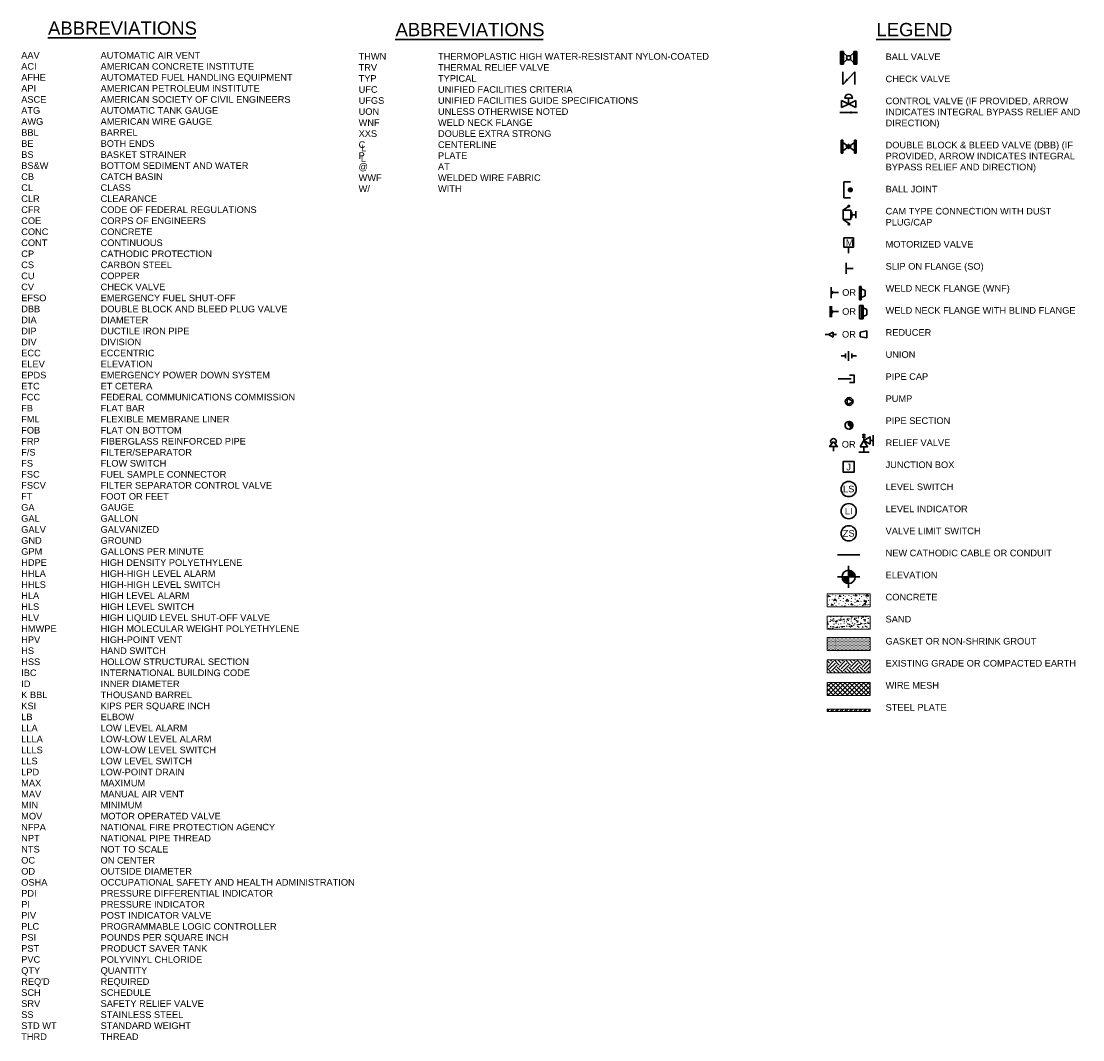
# Model space of a CAD drawing. Header units: inches. Extents: x 0.2 to 37.8, y -7.4 to 11.9.
# Tile 1 of 2: x 0.2 to 20.3, y -7.4 to 11.8. Entities that reach past the tile are written whole.
import ezdxf

# ---------------------------------------------------------------- set-up
doc = ezdxf.new("R2010")
doc.units = ezdxf.units.IN
doc.header["$MEASUREMENT"] = 0
for name, color, linetype, lineweight in [('G-ANNO-PATT', 250, 'Continuous', 0), ('G-ANNO-SYMB', 5, 'Continuous', 30), ('G-ANNO-TEXT', 2, 'Continuous', 30), ('M-DETL-XLGT', 1, 'Continuous', 0)]:
    doc.layers.add(name, color=color, linetype=linetype, lineweight=lineweight)
doc.styles.add('AEC_AC_40Text-LeftTop_FullScale', font='arial.ttf', dxfattribs={"height": 0.125})
doc.styles.add("AEC_AC_41Text-LeftTop_6_1'", font='arial.ttf', dxfattribs={"height": 0.25})
doc.styles.add('Style-font000', font='font000.shx')

# ---------------------------------------------------------------- blocks, each defined once
blk = doc.blocks.new('BLND FLNG 4')
for p, q in [((0.9375, 4.5), (0, 4.5)), ((0, 4.5), (0, -4.5)), ((0.9375, 4.5), (0.9375, -4.5)), ((0.9375, -4.5), (0, -4.5))]:
    blk.add_line(p, q)
blk = doc.blocks.new('BALL 4')
for p, q in [((-8.07, 3.61), (-5.56, 1.08)), ((-3.45, 1.08), (-0.94, 3.61)), ((-8.07, -3.59), (-5.56, -1.05)), ((-3.45, -1.05), (-0.94, -3.59))]:
    blk.add_line(p, q)
blk.add_circle((-4.5, 0.01), 1.5)
for p in [(-9.01, 0), (-0.94, 0)]:
    blk.add_blockref('BLND FLNG 4', p)
blk = doc.blocks.new('WNF 2')
for p, q in [((0, 3), (0, -3)), ((0, 3), (0.75, 3)), ((0.75, 3), (0, 3)), ((0.75, 3), (0.75, -3)), ((2.5, 1.19), (0.75, 1.99)), ((2.5, 1.19), (2.5, -1.19)), ((0, -3), (0.75, -3)), ((0.75, -3), (0, -3)), ((2.5, -1.19), (0.75, -1.99))]:
    blk.add_line(p, q)
blk = doc.blocks.new('DBB 2')
blk.add_hatch(color=256).paths.add_polyline_path([(-3.55, -1.01), (-4.63, 0.06), (-3.55, 1.13), (-2.48, 0.06)])
for p, q in [((-7, -3), (-7, 3)), ((-7, 3), (-6.25, 3)), ((-6.25, 3), (-6.25, -3)), ((-0.74, 1.99), (-6.25, -1.99)), ((-6.25, 1.99), (-0.74, -1.99)), ((-0.74, 3), (-0.74, -3)), ((-0.74, 3), (0.01, 3)), ((0, -3), (0, 3)), ((-7, -3), (-6.25, -3)), ((-0.74, -3), (0.01, -3))]:
    blk.add_line(p, q)
blk.add_3dface([(-3.55, -1.01), (-2.48, 0.06), (-3.55, 1.13), (-4.63, 0.06)])
blk = doc.blocks.new('*U7')
at = {"color": 0}
for p, q in [((4.72, 5.25), (4.9, 5.43)), ((4.73, 5.08), (5.04, 5.39)), ((4.79, 4.97), (5.15, 5.32)), ((4.89, 4.89), (5.23, 5.23)), ((4.96, 4.79), (5.3, 5.12)), ((4.98, 4.62), (5.33, 4.97)), ((4.99, 4.46), (5.3, 4.77))]:
    blk.add_line(p, q, dxfattribs=at)
blk = doc.blocks.new('Pipesect')
blk.add_circle((0, 0), 0.5)
at = {"layer": 'M-DETL-XLGT'}
for centre, radius, start, end in [((0.21, 0.25), 0.325, 129.6583, 230.3417), ((-0.12, -0.25), 0.279, 296.4507, 63.5493)]:
    blk.add_arc(centre, radius, start, end, dxfattribs=at)
blk.add_blockref('*U7', (-4.83, -4.94), dxfattribs=at)
blk = doc.blocks.new('TARGET')
for p, q in [((0, -0.4165), (0, 0.4165)), ((0.40625, 0), (-0.4165, 0)), ((0.24975, -0.0135), (-0.24975, 0.01375)), ((0.24875, -0.0265), (-0.24875, 0.02675)), ((0.247, -0.0395), (-0.247, 0.03975)), ((0.2445, -0.05225), (-0.2445, 0.0525)), ((0.2415, -0.065), (-0.2415, 0.06525)), ((0.23775, -0.0775), (-0.23775, 0.07775)), ((0.23325, -0.08975), (-0.23325, 0.09)), ((0.22825, -0.10175), (-0.22825, 0.102)), ((0.2225, -0.1135), (-0.2225, 0.11375)), ((0.21625, -0.125), (-0.21625, 0.12525)), ((0.2095, -0.13625), (-0.2095, 0.1365)), ((0.202, -0.147), (-0.202, 0.14725)), ((0.194, -0.15725), (-0.194, 0.1575)), ((0.1855, -0.16725), (-0.1855, 0.1675)), ((0.1765, -0.17675), (-0.1765, 0.177)), ((0.167, -0.18575), (-0.167, 0.186)), ((0.157, -0.19425), (-0.157, 0.1945)), ((0.1465, -0.20225), (-0.1465, 0.2025)), ((0.13575, -0.20975), (-0.13575, 0.21)), ((0.1245, -0.2165), (-0.1245, 0.21675)), ((0.113, -0.22275), (-0.113, 0.223)), ((0.10125, -0.22825), (-0.10125, 0.2285)), ((0.08925, -0.23325), (-0.08925, 0.2335)), ((0.077, -0.2375), (-0.077, 0.23775)), ((0.0645, -0.24125), (-0.0645, 0.2415)), ((0.05175, -0.24425), (-0.05175, 0.2445)), ((0.039, -0.24675), (-0.039, 0.247)), ((0.026, -0.2485), (-0.026, 0.24875)), ((0.013, -0.2495), (-0.013, 0.24975))]:
    blk.add_line(p, q)
blk.add_circle((-0.00012, 0.00005), 0.25)

msp = doc.modelspace()

# ---------------------------------------------------------------- hatches: boundary and pattern name
at = {"layer": 'G-ANNO-PATT', "lineweight": 13}
h = msp.add_hatch(dxfattribs=at)
h.set_pattern_fill('AR-SAND', color=256, style=0, pattern_type=2)
h.set_pattern_definition([(37.5, (15.76779, 0.41072), (-0.00315, 0.096341), [0, -0.076, 0, -0.085, 0, -0.08125]), (7.5, (15.76779, 0.41072), (0.08849, 0.141107), [0, -0.041, 0, -0.0685, 0, -0.02625]), (327.5, (15.70629, 0.41072), (0.155707, 0.000283), [0, -0.025, 0, -0.09, 0, -0.1175]), (317.5, (15.70629, 0.41072), (0.150306, 0.043884), [0, -0.0125, 0, -0.059, 0, -0.0675])])
h.paths.add_polyline_path([(16.256, 0.36), (16.256, 0.605), (15.44, 0.605), (15.44, 0.36)])
h = msp.add_hatch(dxfattribs=at)
h.set_pattern_fill('DOTS', color=256, style=0, pattern_type=2)
h.set_pattern_definition([(0, (15.686922, 0.025556), (0.0125, 0.025), [0, -0.025])])
h.paths.add_polyline_path([(16.256, -0.044), (16.256, 0.201), (15.44, 0.201), (15.44, -0.044)])
at = {"layer": 'G-ANNO-PATT', "lineweight": 13, "ltscale": 0.041667}
h = msp.add_hatch(dxfattribs=at)
h.set_pattern_fill('ANSI37', color=256, style=0, pattern_type=2)
h.set_pattern_definition([(45, (15.64437, -0.7921), (-0.044194, 0.044194), []), (135, (15.64437, -0.7921), (-0.044194, -0.044194), [])])
h.paths.add_polyline_path([(16.256, -0.895), (16.256, -0.65), (15.44, -0.65), (15.44, -0.895)])
at = {"layer": 'G-ANNO-PATT', "lineweight": 13}
h = msp.add_hatch(dxfattribs=at)
h.set_pattern_fill('STEEL', color=256, style=0, pattern_type=2)
h.set_pattern_definition([(45, (15.5822, -1.14768), (-0.044194, 0.044194), []), (45, (15.5822, -1.11643), (-0.044194, 0.044194), [])])
h.paths.add_polyline_path([(15.44, -1.154), (15.44, -1.196), (16.256, -1.196), (16.256, -1.154)])

# ---------------------------------------------------------------- linework, layer by layer
at = {"layer": 'G-ANNO-PATT'}
for p, q in [((15.546, 1), (15.548, 1.01)), ((16.055, 1), (16.057, 1.01)), ((16.138, 0.998), (16.14, 1.008)), ((15.451, 0.897), (15.44, 0.897)), ((15.44, 0.878), (15.451, 0.897)), ((15.464, 0.822), (15.465, 0.831)), ((15.486, 0.904), (15.488, 0.914)), ((15.535, 0.918), (15.536, 0.928)), ((15.578, 0.845), (15.58, 0.855)), ((15.602, 0.985), (15.603, 0.995)), ((15.607, 0.798), (15.609, 0.808)), ((15.615, 0.871), (15.62, 0.879)), ((15.661, 0.939), (15.663, 0.949)), ((15.665, 0.833), (15.667, 0.843)), ((15.689, 0.894), (15.691, 0.904)), ((15.722, 0.801), (15.724, 0.811)), ((15.742, 0.879), (15.744, 0.889)), ((15.75, 0.933), (15.751, 0.943)), ((15.751, 0.992), (15.752, 1.002)), ((15.78, 0.967), (15.782, 0.977)), ((15.787, 0.836), (15.789, 0.846)), ((15.843, 0.816), (15.845, 0.826)), ((15.854, 0.992), (15.855, 1.002)), ((15.895, 0.877), (15.897, 0.887)), ((15.897, 0.968), (15.898, 0.978)), ((15.899, 0.934), (15.9, 0.944)), ((15.943, 0.991), (15.945, 1.001)), ((15.967, 0.804), (15.968, 0.814)), ((15.968, 0.857), (15.969, 0.867)), ((15.971, 0.922), (15.972, 0.932)), ((16.052, 0.935), (16.054, 0.945)), ((16.06, 0.824), (16.062, 0.834)), ((16.08, 0.88), (16.082, 0.889)), ((16.088, 0.973), (16.089, 0.983)), ((16.11, 0.801), (16.112, 0.811)), ((16.141, 0.905), (16.142, 0.912)), ((16.193, 0.943), (16.195, 0.953)), ((16.206, 0.811), (16.207, 0.821)), ((16.224, 0.894), (16.225, 0.904)), ((16.228, 0.82), (16.23, 0.83)), ((15.774, 0.799), (15.761, 0.784)), ((15.787, 0.784), (15.774, 0.799)), ((16.008, 0.791), (16.003, 0.8)), ((16.256, 0.017), (16.247, 0.027)), ((15.489, -0.284), (15.44, -0.235)), ((15.453, -0.32), (15.44, -0.307)), ((15.525, -0.464), (15.44, -0.379)), ((15.453, -0.356), (15.561, -0.248)), ((15.489, -0.392), (15.597, -0.284)), ((15.525, -0.248), (15.5, -0.222)), ((15.525, -0.428), (15.634, -0.32)), ((15.67, -0.32), (15.572, -0.222)), ((15.673, -0.467), (15.597, -0.392)), ((15.742, -0.464), (15.634, -0.356)), ((15.706, -0.284), (15.644, -0.222)), ((15.67, -0.356), (15.778, -0.248)), ((15.706, -0.392), (15.814, -0.284)), ((15.742, -0.248), (15.716, -0.222)), ((15.742, -0.428), (15.85, -0.32)), ((15.886, -0.32), (15.788, -0.222)), ((15.889, -0.467), (15.814, -0.392)), ((15.958, -0.464), (15.85, -0.356)), ((15.922, -0.284), (15.861, -0.222)), ((15.886, -0.356), (15.994, -0.248)), ((15.922, -0.392), (16.03, -0.284)), ((15.958, -0.248), (15.933, -0.222)), ((15.958, -0.428), (16.067, -0.32)), ((16.103, -0.32), (16.005, -0.222)), ((16.106, -0.467), (16.03, -0.392)), ((16.175, -0.464), (16.067, -0.356)), ((16.139, -0.284), (16.077, -0.222)), ((16.103, -0.356), (16.211, -0.248)), ((16.139, -0.392), (16.247, -0.284)), ((16.175, -0.248), (16.149, -0.222)), ((16.175, -0.428), (16.256, -0.346)), ((16.256, -0.257), (16.221, -0.222)), ((15.456, -0.467), (15.44, -0.451)), ((15.559, -0.467), (15.561, -0.464)), ((15.6, -0.467), (15.561, -0.428)), ((15.775, -0.467), (15.778, -0.464)), ((15.817, -0.467), (15.778, -0.428)), ((15.992, -0.467), (15.994, -0.464)), ((16.033, -0.467), (15.994, -0.428)), ((16.208, -0.467), (16.211, -0.464)), ((16.25, -0.467), (16.211, -0.428))]:
    msp.add_line(p, q, dxfattribs=at)
for points in [[(15.44, 1.029), (15.44, 0.784), (16.256, 0.784), (16.256, 1.029)], [(15.97, 0.984), (16.011, 0.99), (15.976, 1.013)], [(16.169, 0.981), (16.196, 1.017), (16.227, 0.982)], [(15.463, 0.969), (15.505, 0.974), (15.47, 0.997)], [(15.52, 0.808), (15.561, 0.813), (15.526, 0.836)], [(15.561, 0.897), (15.589, 0.934), (15.62, 0.899)], [(15.667, 0.974), (15.708, 0.979), (15.673, 1.002)], [(15.792, 0.887), (15.819, 0.923), (15.85, 0.888)], [(15.889, 0.816), (15.931, 0.821), (15.896, 0.844)], [(16.002, 0.877), (16.043, 0.883), (16.008, 0.906)], [(16.124, 0.815), (16.151, 0.851), (16.182, 0.816)], [(16.138, 0.894), (16.175, 0.861), (16.194, 0.897)], [(15.44, 0.605), (15.44, 0.36), (16.256, 0.36), (16.256, 0.605)], [(15.44, 0.201), (15.44, -0.044), (16.256, -0.044), (16.256, 0.201)], [(15.44, -0.222), (15.44, -0.467), (16.256, -0.467), (16.256, -0.222)], [(15.44, -0.65), (15.44, -0.895), (16.256, -0.895), (16.256, -0.65)], [(15.44, -1.154), (15.44, -1.196), (16.256, -1.196), (16.256, -1.154)]]:
    msp.add_3dface(points, dxfattribs=at)
at = {"layer": 'G-ANNO-SYMB'}
msp.add_line((15.638, 1.765), (16.059, 1.765), dxfattribs=at)
for centre in [(15.849, 3.007), (15.849, 2.589), (15.849, 2.17)]:
    msp.add_circle(centre, 0.144, dxfattribs=at)
at = {"layer": 'G-ANNO-SYMB', "ltscale": 1.714286}
msp.add_3dface([(15.747, 3.528), (15.951, 3.528), (15.951, 3.324), (15.747, 3.324)], dxfattribs=at)
at = {"layer": 'G-ANNO-TEXT'}
for p, q in [((0.713, 11.536), (3.509, 11.536)), ((7.28, 11.504), (10.076, 11.504)), ((16.367, 11.504), (17.765, 11.504)), ((15.696, 11.277), (15.696, 11.035)), ((15.696, 11.277), (15.727, 11.277)), ((16.001, 11.277), (15.97, 11.277)), ((16.001, 11.277), (16.001, 11.035)), ((15.696, 11.035), (15.727, 11.035)), ((16.001, 11.035), (15.97, 11.035)), ((15.735, 10.893), (15.735, 10.651)), ((15.962, 10.893), (15.962, 10.651)), ((15.983, 10.216), (15.714, 10.35)), ((15.714, 10.216), (15.714, 10.35)), ((15.848, 10.283), (15.714, 10.216)), ((15.923, 10.393), (15.774, 10.393)), ((15.848, 10.283), (15.848, 10.393)), ((15.848, 10.283), (15.983, 10.35)), ((15.983, 10.216), (15.983, 10.35)), ((15.758, 8.813), (15.758, 8.513)), ((15.758, 8.813), (15.881, 8.813)), ((15.758, 8.513), (15.881, 8.513)), ((15.746, 8.28), (15.85, 8.356)), ((15.983, 8.124), (15.983, 8.256)), ((15.744, 8.102), (15.861, 8.02)), ((15.911, 8.19), (15.983, 8.19)), ((15.848, 7.467), (15.848, 7.576)), ((15.8, 7.073), (15.8, 7.281)), ((15.8, 7.177), (15.934, 7.177)), ((15.52, 6.616), (15.52, 6.823)), ((15.52, 6.755), (15.555, 6.719)), ((15.52, 6.684), (15.555, 6.719)), ((15.555, 6.719), (15.654, 6.719)), ((15.5, 6.255), (15.5, 6.463)), ((15.521, 6.256), (15.521, 6.464)), ((16.056, 6.474), (16.056, 6.224)), ((16.056, 6.474), (16.088, 6.474)), ((15.521, 6.395), (15.556, 6.36)), ((15.521, 6.325), (15.556, 6.36)), ((15.556, 6.36), (15.655, 6.36)), ((16.056, 6.224), (16.088, 6.224)), ((15.465, 5.925), (15.404, 5.925)), ((15.465, 5.925), (15.555, 5.97)), ((15.555, 5.88), (15.465, 5.925)), ((15.555, 5.88), (15.555, 5.97)), ((15.555, 5.925), (15.616, 5.925)), ((16.189, 5.997), (16.064, 5.974)), ((16.064, 5.974), (16.064, 5.885)), ((16.064, 5.885), (16.189, 5.862)), ((16.189, 5.997), (16.189, 5.862)), ((15.707, 5.522), (15.791, 5.522)), ((15.791, 5.566), (15.791, 5.479)), ((15.848, 5.432), (15.848, 5.613)), ((15.906, 5.566), (15.906, 5.479)), ((15.906, 5.522), (15.994, 5.522)), ((15.896, 5.088), (15.653, 5.088)), ((15.821, 4.599), (15.821, 4.726)), ((15.932, 4.663), (15.821, 4.726)), ((15.932, 4.663), (15.821, 4.599)), ((16.169, 4.03), (16.105, 4.03)), ((16.137, 3.924), (16.137, 4.052)), ((16.312, 4.023), (16.312, 3.826)), ((16.169, 3.989), (16.105, 3.989)), ((16.257, 3.924), (16.312, 3.924)), ((15.561, 3.72), (15.561, 3.811)), ((16.039, 3.705), (16.236, 3.705)), ((16.137, 3.805), (16.137, 3.705))]:
    msp.add_line(p, q, dxfattribs=at)
at = {"layer": 'G-ANNO-TEXT', "flags": 128}
for points in [[(15.735, 10.651), (15.962, 10.893)], [(16.014, 10.122), (15.682, 10.122)], [(15.743, 8.239), (15.743, 8.141)], [(15.863, 5.018), (15.955, 5.018), (15.955, 5.159), (15.863, 5.159)]]:
    msp.add_lwpolyline(points, dxfattribs=at)
for points, format in [([(15.904, 8.668, 0.0492, 0.0492, 1), (15.856, 8.654, 0.0492, 0.0492, 1), (15.904, 8.668, 0, 0, 0)], "xyseb"), ([(15.838, 8.359, 0.0288, 0.0288, -1), (15.865, 8.351, 0.0288, 0.0288, -1), (15.838, 8.359, 0, 0, 0)], "xyseb"), ([(15.858, 4.736, 0.998369), (15.858, 4.589, 1.001634), (15.858, 4.736)], "xyb"), ([(15.853, 4.285, 0.998369), (15.853, 4.138, 1.001634), (15.853, 4.285)], "xyb")]:
    msp.add_lwpolyline(points, format=format, dxfattribs=at)
at = {"layer": 'G-ANNO-TEXT', "const_width": 0.0288, "flags": 128}
msp.add_lwpolyline([(15.839, 8.018, -1), (15.867, 8.009, -1), (15.839, 8.018)], format="xyb", dxfattribs=at)
at = {"layer": 'G-ANNO-TEXT'}
for centre, radius, start, end in [((15.848, 10.393), 0.0744, 0, 180), ((15.561, 3.908), 0.053, 307.0615, 232.8948)]:
    msp.add_arc(centre, radius, start, end, dxfattribs=at)
at = {"layer": 'G-ANNO-TEXT', "extrusion": (0, 0, -1)}
for points in [[(-15.842, 10.734), (-15.735, 10.651), (-15.809, 10.764)], [(-15.88, 10.101), (-16.014, 10.122), (-15.881, 10.146)]]:
    msp.add_solid(points, dxfattribs=at)
at = {"layer": 'G-ANNO-TEXT'}
for points in [[(15.743, 8.102), (15.887, 8.102), (15.887, 8.278), (15.743, 8.278)], [(15.911, 8.141), (15.887, 8.141), (15.887, 8.239), (15.911, 8.239)], [(15.758, 7.754), (15.937, 7.754), (15.937, 7.576), (15.758, 7.576)], [(15.561, 3.908), (15.488, 3.811), (15.634, 3.811)], [(16.068, 3.805), (16.137, 3.924), (16.206, 3.805)], [(16.257, 3.855), (16.137, 3.924), (16.257, 3.993)]]:
    msp.add_3dface(points, dxfattribs=at)

# ---------------------------------------------------------------- block references
at = {"layer": 'G-ANNO-SYMB', "ltscale": 0.0625, "xscale": 0.5, "yscale": 0.5, "zscale": 0.5, "rotation": 270}
msp.add_blockref('TARGET', (15.848, 1.346), dxfattribs=at)
at = {"layer": 'G-ANNO-TEXT'}
for name, p, xscale, yscale, zscale in [('BALL 4', (15.97, 11.156), 0.02690972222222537, 0.02690972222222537, 0.02690972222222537), ('DBB 2', (15.991, 9.477), 0.04045442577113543, 0.04045442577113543, 0.04045442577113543), ('WNF 2', (16.056, 6.71), 0.04166666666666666, 0.04166666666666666, 0.04166666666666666), ('WNF 2', (16.088, 6.349), 0.04166666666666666, 0.04166666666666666, 0.04166666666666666), ('Pipesect', (15.853, 4.211), 0.1474976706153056, 0.1474976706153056, 0.1474976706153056)]:
    msp.add_blockref(name, p, dxfattribs=dict(at, xscale=xscale, yscale=yscale, zscale=zscale))

# ---------------------------------------------------------------- texts
at = {"layer": 'G-ANNO-SYMB', "insert": (15.802, 3.488), "char_height": 0.12857, "attachment_point": 1, "line_spacing_factor": 0.743448, "style": 'Style-font000'}
msp.add_mtext('\\fArial|b0|i0|c00|p39;J', dxfattribs=at)
at = {"layer": 'G-ANNO-SYMB', "char_height": 0.125, "attachment_point": 5, "style": 'AEC_AC_40Text-LeftTop_FullScale'}
for s, insert in [('LS', (15.849, 3.007)), ('LI', (15.849, 2.589)), ('ZS', (15.849, 2.17))]:
    msp.add_mtext(s, dxfattribs=dict(at, insert=insert))
at = {"layer": 'G-ANNO-TEXT', "attachment_point": 1}
for s, insert, char_height, style in [('ABBREVIATIONS\\P', (0.718, 11.843), 0.25, "AEC_AC_41Text-LeftTop_6_1'"), ('ABBREVIATIONS\\P', (7.286, 11.815), 0.25, "AEC_AC_41Text-LeftTop_6_1'"), ('LEGEND', (16.373, 11.815), 0.25, "AEC_AC_41Text-LeftTop_6_1'"), ("AAV^I^I^IAUTOMATIC AIR VENT\\PACI^I^I^IAMERICAN CONCRETE INSTITUTE\\PAFHE^I^I^IAUTOMATED FUEL HANDLING EQUIPMENT\\PAPI^I^I^IAMERICAN PETROLEUM INSTITUTE\\PASCE^I^I^IAMERICAN SOCIETY OF CIVIL ENGINEERS\\PATG^I^I^IAUTOMATIC TANK GAUGE\\PAWG^I^I^IAMERICAN WIRE GAUGE\\PBBL^I^I^IBARREL\\PBE^I^I^IBOTH ENDS\\PBS^I^I^IBASKET STRAINER\\PBS&W^I^IBOTTOM SEDIMENT AND WATER\\PCB^I^I^ICATCH BASIN\\PCL^I^I^ICLASS\\PCLR^I^I^ICLEARANCE\\PCFR^I^I^ICODE OF FEDERAL REGULATIONS\\PCOE^I^I^ICORPS OF ENGINEERS\\PCONC ^I^ICONCRETE\\PCONT^I^I^ICONTINUOUS\\PCP^I^I^ICATHODIC PROTECTION\\PCS^I^I^ICARBON STEEL\\PCU^I^I^ICOPPER\\PCV^I^I^ICHECK VALVE\\PEFSO^I^I^IEMERGENCY FUEL SHUT-OFF\\PDBB^I^I^IDOUBLE BLOCK AND BLEED PLUG VALVE\\PDIA^I^I^IDIAMETER\\PDIP^I^I^IDUCTILE IRON PIPE\\PDIV^I^I^IDIVISION\\PECC^I^I^IECCENTRIC\\PELEV^I^I^IELEVATION\\PEPDS^I^I^IEMERGENCY POWER DOWN SYSTEM\\PETC^I^I^IET CETERA\\PFCC^I^I^IFEDERAL COMMUNICATIONS COMMISSION\\PFB^I^I^IFLAT BAR\\PFML^I^I^IFLEXIBLE MEMBRANE LINER\\PFOB^I^I^IFLAT ON BOTTOM\\PFRP^I^I^IFIBERGLASS REINFORCED PIPE\\PF/S^I^I^IFILTER/SEPARATOR\\PFS^I^I^IFLOW SWITCH\\PFSC^I^I^IFUEL SAMPLE CONNECTOR\\PFSCV^I^I^IFILTER SEPARATOR CONTROL VALVE\\PFT^I^I^IFOOT OR FEET\\PGA^I^I^IGAUGE\\PGAL^I^I^IGALLON\\PGALV^I^I^IGALVANIZED\\PGND^I^I^IGROUND\\PGPM^I^I^IGALLONS PER MINUTE\\PHDPE^I^I^IHIGH DENSITY POLYETHYLENE\\PHHLA^I^I^IHIGH-HIGH LEVEL ALARM\\PHHLS^I^I^IHIGH-HIGH LEVEL SWITCH\\PHLA^I^I^IHIGH LEVEL ALARM\\PHLS^I^I^IHIGH LEVEL SWITCH\\PHLV^I^I^IHIGH LIQUID LEVEL SHUT-OFF VALVE\\PHMWPE^I^IHIGH MOLECULAR WEIGHT POLYETHYLENE\\PHPV^I^I^IHIGH-POINT VENT\\PHS^I^I^IHAND SWITCH\\PHSS^I^I^IHOLLOW STRUCTURAL SECTION\\PIBC^I^I^IINTERNATIONAL BUILDING CODE\\PID^I^I^IINNER DIAMETER\\PK BBL^I^I^ITHOUSAND BARREL\\PKSI^I^I^IKIPS PER SQUARE INCH\\PLB^I^I^IELBOW\\PLLA^I^I^ILOW LEVEL ALARM\\PLLLA^I^I^ILOW-LOW LEVEL ALARM\\PLLLS^I^I^ILOW-LOW LEVEL SWITCH\\PLLS^I^I^ILOW LEVEL SWITCH\\PLPD^I^I^ILOW-POINT DRAIN\\PMAX^I^I^IMAXIMUM\\PMAV^I^I^IMANUAL AIR VENT\\PMIN^I^I^IMINIMUM\\PMOV^I^I^IMOTOR OPERATED VALVE\\PNFPA^I^I^INATIONAL FIRE PROTECTION AGENCY\\PNPT^I^I^INATIONAL PIPE THREAD\\PNTS^I^I^INOT TO SCALE\\POC^I^I^ION CENTER\\POD^I^I^IOUTSIDE DIAMETER\\POSHA^I^I^IOCCUPATIONAL SAFETY AND HEALTH ADMINISTRATION\\PPDI^I^I^IPRESSURE DIFFERENTIAL INDICATOR\\PPI^I^I^IPRESSURE INDICATOR\\PPIV^I^I^IPOST INDICATOR VALVE\\PPLC^I^I^IPROGRAMMABLE LOGIC CONTROLLER\\PPSI^I^I^IPOUNDS PER SQUARE INCH\\PPST^I^I^IPRODUCT SAVER TANK\\PPVC^I^I^IPOLYVINYL CHLORIDE\\PQTY^I^I^IQUANTITY\\PREQ'D^I^IREQUIRED\\PSCH^I^I^ISCHEDULE\\PSRV^I^I^ISAFETY RELIEF VALVE\\PSS^I^I^ISTAINLESS STEEL\\PSTD WT ^I^ISTANDARD WEIGHT\\PTHRD^I^I^ITHREAD", (0.211, 11.266), 0.125, 'AEC_AC_40Text-LeftTop_FullScale'), ('\\PTHWN^I^ITHERMOPLASTIC HIGH WATER-RESISTANT NYLON-COATED\\PTRV^I^I^ITHERMAL RELIEF VALVE\\PTYP^I^I^ITYPICAL\\PUFC^I^I^IUNIFIED FACILITIES CRITERIA\\PUFGS^I^I^IUNIFIED FACILITIES GUIDE SPECIFICATIONS\\PUON^I^I^IUNLESS OTHERWISE NOTED\\PWNF^I^I^IWELD NECK FLANGE\\PXXS^I^I^IDOUBLE EXTRA STRONG\\PC^I^I^ICENTERLINE\\PP ^I^I^IPLATE\\P@^I^I^IAT\\PWWF^I^I^IWELDED WIRE FABRIC\\PW/^I^I^IWITH', (6.587, 11.454), 0.125, 'AEC_AC_40Text-LeftTop_FullScale'), ('L', (6.634, 9.515), 0.125, 'AEC_AC_40Text-LeftTop_FullScale'), ('L', (6.629, 9.319), 0.125, 'AEC_AC_40Text-LeftTop_FullScale'), ('OR', (15.726, 6.784), 0.125, 'AEC_AC_40Text-LeftTop_FullScale'), ('OR', (15.725, 6.425), 0.125, 'AEC_AC_40Text-LeftTop_FullScale'), ('OR', (15.723, 5.994), 0.125, 'AEC_AC_40Text-LeftTop_FullScale'), ('OR', (15.718, 3.915), 0.125, 'AEC_AC_40Text-LeftTop_FullScale')]:
    msp.add_mtext(s, dxfattribs=dict(at, insert=insert, char_height=char_height, style=style))
at = {"layer": 'G-ANNO-TEXT', "char_height": 0.125, "width": 3.78201, "attachment_point": 1, "style": 'AEC_AC_40Text-LeftTop_FullScale'}
for s, insert in [('BALL VALVE\\P\\PCHECK VALVE\\P\\PCONTROL VALVE (IF PROVIDED, ARROW INDICATES INTEGRAL BYPASS RELIEF AND DIRECTION)\\P\\PDOUBLE BLOCK & BLEED VALVE (DBB) (IF PROVIDED, ARROW INDICATES INTEGRAL BYPASS RELIEF AND DIRECTION)\\P\\PBALL JOINT\\P\\PCAM TYPE CONNECTION WITH DUST PLUG/CAP\\P\\PMOTORIZED VALVE\\P\\PSLIP ON FLANGE (SO)\\P\\PWELD NECK FLANGE (WNF)\\P\\PWELD NECK FLANGE WITH BLIND FLANGE\\P\\PREDUCER\\P\\PUNION\\P\\PPIPE CAP\\P\\PPUMP\\P\\PPIPE SECTION\\P\\PRELIEF VALVE\\P\\PJUNCTION BOX\\P\\PLEVEL SWITCH\\P\\PLEVEL INDICATOR\\P\\PVALVE LIMIT SWITCH\\P\\PNEW CATHODIC CABLE OR CONDUIT\\P\\PELEVATION\\P\\PCONCRETE\\P\\PSAND\\P\\PGASKET OR NON-SHRINK GROUT\\P\\PEXISTING GRADE OR COMPACTED EARTH\\P\\PWIRE MESH\\P\\PSTEEL PLATE', (16.546, 11.238)), ('\\fArial|b0|i0|c00|p39;M', (15.794, 7.727))]:
    msp.add_mtext(s, dxfattribs=dict(at, insert=insert))

doc.saveas('drawing.dxf')
